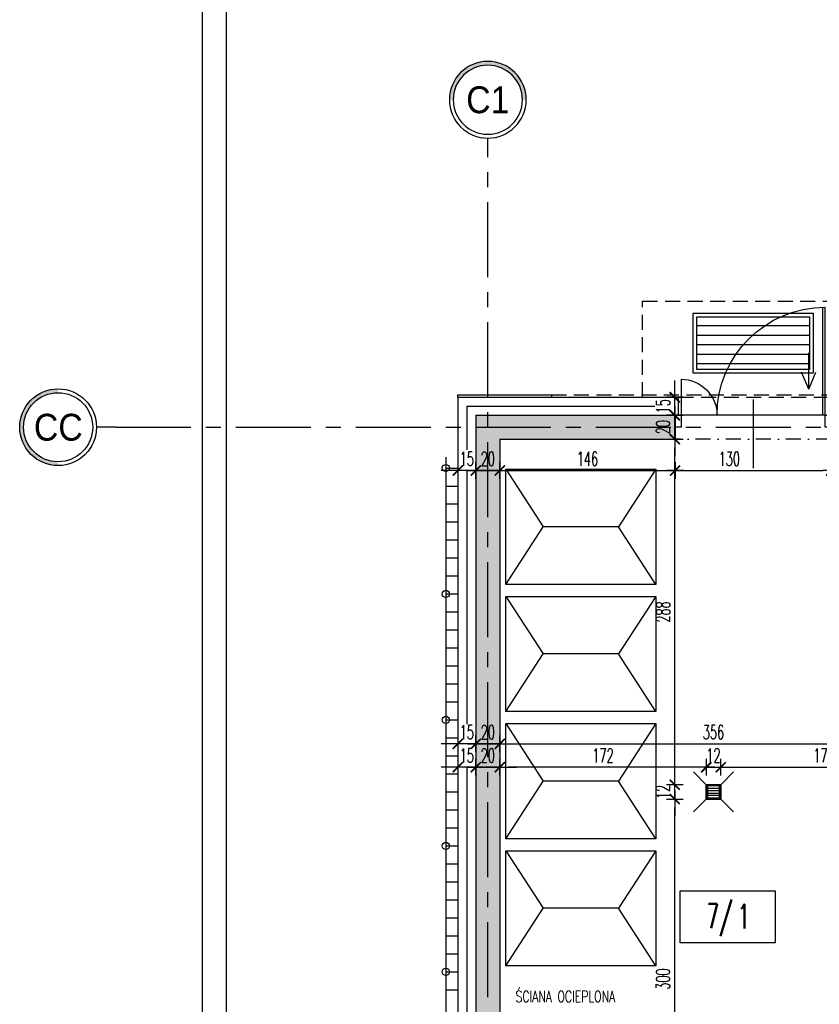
# Model space of a CAD drawing. Extents: x 41755 to 123924, y -112333 to 86187.
# Tile 53 of 256: x 99527 to 100193, y -65816 to -64995. Entities that reach past the tile are written whole.
import ezdxf
from ezdxf.enums import TextEntityAlignment as Align

# ---------------------------------------------------------------- set-up
doc = ezdxf.new("R2010")
doc.units = 0
doc.header["$LTSCALE"] = 50
for name, pattern in [('CENTER', [2, 1.25, -0.25, 0.25, -0.25]), ('DASHDOT', [1, 0.5, -0.25, 0, -0.25]), ('DASHED', [0.75, 0.5, -0.25]), ('DASHED2', [0.375, 0.25, -0.125])]:
    doc.linetypes.add(name, pattern=pattern)
doc.layers.get('0').update_dxf_attribs({"color": 101, "linetype": 'CONTINUOUS'})
doc.layers.add('0-pomoc', color=21, linetype='CONTINUOUS', plot=False)
for name, color, linetype in [('Drz---drzwi', 5, 'CONTINUOUS'), ('Fas-metal-widok', 8, 'CONTINUOUS'), ('Ins-kan', 54, 'CONTINUOUS'), ('Ins-went', 141, 'CONTINUOUS'), ('Opis-pom', 6, 'CONTINUOUS'), ('Opis_pom_ramka', 6, 'CONTINUOUS'), ('Os-osie glowne', 1, 'CENTER'), ('Os-osie-opis', 16, 'CONTINUOUS'), ('Pzt-chodniki', 8, 'CONTINUOUS'), ('Sc-beton', 7, 'CONTINUOUS'), ('Sc-beton-hatch', 86, 'CONTINUOUS'), ('Sc-izolacja term-styropian', 151, 'STYROPIAN-KA'), ('Sc-nadproza kon', 5, 'DASHED2'), ('Sch-opis', 51, 'CONTINUOUS'), ('W-idok nad', 5, 'DASHED2'), ('W-otwor-strop', 1, 'CONTINUOUS'), ('Wym-wew', 8, 'CONTINUOUS'), ('Wyp-meble', 155, 'CONTINUOUS')]:
    doc.layers.add(name, color=color, linetype=linetype)
doc.styles.add('dwg_opis duży', font='ARIAL.TTF', dxfattribs={"width": 0.9})
doc.styles.add('KA wymiar', font='romans.shx', dxfattribs={"width": 0.6})
doc.styles.add('ROMANS', font='romans', dxfattribs={"width": 0.85})
doc.linetypes.add('BATTING', pattern='A,0.0001,-0.1,[134,ltypeshp.shx,S=0.1,R=0,X=-0.1,Y=0],-0.2,[134,ltypeshp.shx,S=0.1,R=180,X=0.1,Y=0],-0.1', length=0.4001)
doc.linetypes.add('STYROPIAN-KA', pattern='A,0.0001,-0.1,[135,ltypeshp.shx,S=0.1,R=0,X=-0.1,Y=0],0,[135,ltypeshp.shx,S=0.1,R=180,X=0.1,Y=0],-0.1', length=0.2001)
doc.dimstyles.new('KA wymiar', dxfattribs={"dimscale": 50, "dimtxt": 0.23, "dimasz": 0.14, "dimexe": 0, "dimexo": 0, "dimgap": 0.08, "dimtad": 1, "dimdec": 1, "dimrnd": 0.5, "dimzin": 9, "dimdsep": 46, "dimtxsty": 'KA wymiar', "dimblk1": 'UKOS', "dimblk2": 'UKOS', "dimsah": 1, "dimcen": 0.2, "dimse1": 1, "dimse2": 1, "dimclrd": 256, "dimclre": 256, "dimclrt": 2, "dimadec": 0, "dimazin": 0, "dimtfac": 1, "dimtdec": 1, "dimtix": 1, "dimtmove": 2, "dimatfit": 3, "dimldrblk": 'DOT', "dimfxl": 0, "dimtolj": 1, "dimtzin": 9, "dimarcsym": 0})

# ---------------------------------------------------------------- blocks, each defined once
blk = doc.blocks.new('_dhgfkgh')
at = {"ltscale": 7}
for p, q in [((-23, -65), (34, -65)), ((-10, -123), (-99.98, -123)), ((-10, -125), (-100, -125))]:
    blk.add_line(p, q, dxfattribs=at)
for points in [[(0, -5), (0, 0), (-10, 0), (-10, -5)], [(0, -130), (0, -125), (-10, -125), (-10, -130)]]:
    blk.add_lwpolyline(points, close=True, dxfattribs=at)
for points in [[(-40, -5), (-10, -5)], [(-10, -125), (-10, -5)]]:
    blk.add_lwpolyline(points, dxfattribs=at)
for centre, radius, start, end in [((-10, -5), 30, 180, 270), ((-10, -125), 90, 90, 180)]:
    blk.add_arc(centre, radius, start, end)
blk = doc.blocks.new('_opis_osi')
blk.add_hatch(color=256).paths.add_polyline_path([(32, -32), (28.8, -32, -1), (-28.8, -32), (-32, -32, 1)])
for radius in [32, 28.8]:
    blk.add_circle((0, -32), radius)
at = {"style": 'dwg_opis duży', "width": 0.9}
blk.add_attdef('AXNAMEV', text='', height=22.4, rotation=90, dxfattribs=at).set_placement((0, -32), align=Align.MIDDLE_CENTER)
blk = doc.blocks.new('_opis_osi_liczbowy')
blk.add_hatch(color=256).paths.add_polyline_path([(32, 32), (32, 28.8, -1), (32, -28.8), (32, -32, 1)])
for radius in [32, 28.8]:
    blk.add_circle((32, 0), radius)
at = {"style": 'dwg_opis duży', "width": 0.9}
blk.add_attdef('AXNAMEH', text='', height=22.4, rotation=90, dxfattribs=at).set_placement((32, 0), align=Align.MIDDLE_CENTER)
blk = doc.blocks.new('_STRZAŁKA_WENT')
for q in [(-6.02, -14.01), (0, -30.24), (6.02, -14.01)]:
    blk.add_line((0, 0), q)
blk = doc.blocks.new('_ODWODNIENIE_KRATKA')
for p, q in [((-12, 0), (-22.61, 10.61)), ((0, 0), (10.61, 10.61)), ((-11, -2.99), (-1, -2.99)), ((-1, -4.99), (-11, -4.99)), ((-11, -6.99), (-1, -6.99)), ((-22.61, -22.6), (-12, -11.99)), ((-1, -8.99), (-11, -8.99)), ((10.61, -22.6), (0, -11.99))]:
    blk.add_line(p, q)
for points in [[(0, -11.99), (0, 0), (-12, 0), (-12, -11.99)], [(-1, -10.99), (-1, -1), (-11, -1), (-11, -10.99)]]:
    blk.add_lwpolyline(points, close=True)
blk = doc.blocks.new('_wycieraczka')
at = {"linetype": 'Continuous', "ltscale": 5}
h = blk.add_hatch(dxfattribs=at)
h.set_pattern_fill('LINE', color=256, scale=2.5, angle=90, style=0)
h.set_pattern_definition([(90, (92070.9664, 493194.282), (-7.9375, 5e-16), [])])
h.paths.add_polyline_path([(3, -97), (47, -97), (47, -3), (3, -3)])
for points in [[(0, -100), (0, 0), (50, 0), (50, -100)], [(3, -97), (3, -3), (47, -3), (47, -97)]]:
    blk.add_lwpolyline(points, close=True, dxfattribs=at)
blk = doc.blocks.new('UKOS')
at = {"color": 8}
blk.add_line((1, 0), (-1, 0), dxfattribs=at)
at = {"color": 1}
blk.add_line((0, 1), (0, -1), dxfattribs=at)
at = {"color": 1, "const_width": 0.2}
blk.add_lwpolyline([(0.6, 0.6), (-0.6, -0.6)], dxfattribs=at)
blk = doc.blocks.new('*D2161')
at = {"layer": 'Wym-wew', "lineweight": -2}
blk.add_line((100072.7, -65938.03), (100072.7, -65652.03), dxfattribs=at)
at = {"layer": 'Wym-wew', "lineweight": -2, "xscale": 7.000000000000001, "yscale": 7.000000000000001, "zscale": 7.000000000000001}
for p, rotation in [((100072.7, -65645.03), 90), ((100072.7, -65945.03), 270)]:
    blk.add_blockref('UKOS', p, dxfattribs=dict(at, rotation=rotation))
at = {"layer": 'Wym-wew', "color": 2, "insert": (100062.95, -65795.03), "char_height": 11.5, "attachment_point": 5, "rotation": 90, "style": 'KA wymiar'}
blk.add_mtext('\\A1;300', dxfattribs=at)
blk = doc.blocks.new('_Dot')
at = {"layer": '0-pomoc', "color": 0, "lineweight": -2}
blk.add_line((-0.5, 0), (-1, 0), dxfattribs=at)
at = {"layer": '0-pomoc', "color": 0, "const_width": 0.5}
blk.add_lwpolyline([(-0.25, 0, 1), (0.25, 0, 1)], format="xyb", close=True, dxfattribs=at)
blk = doc.blocks.new('*D2162')
at = {"layer": 'Wym-wew', "lineweight": -2}
for p, q in [((100072.7, -65626.04), (100072.7, -65619.04)), ((100072.7, -65645.03), (100072.7, -65633.04)), ((100072.7, -65652.03), (100072.7, -65659.03))]:
    blk.add_line(p, q, dxfattribs=at)
at = {"layer": 'Wym-wew', "lineweight": -2, "xscale": 7.000000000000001, "yscale": 7.000000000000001, "zscale": 7.000000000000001}
for p, rotation in [((100072.7, -65633.04), 270), ((100072.7, -65645.03), 90)]:
    blk.add_blockref('UKOS', p, dxfattribs=dict(at, rotation=rotation))
at = {"layer": 'Wym-wew', "color": 2, "insert": (100062.95, -65639.04), "char_height": 11.5, "attachment_point": 5, "rotation": 90, "style": 'KA wymiar'}
blk.add_mtext('\\A1;12', dxfattribs=at)
blk = doc.blocks.new('*D2163')
at = {"layer": 'Wym-wew', "lineweight": -2}
blk.add_line((100072.7, -65626.04), (100072.7, -65352.03), dxfattribs=at)
at = {"layer": 'Wym-wew', "lineweight": -2, "xscale": 7.000000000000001, "yscale": 7.000000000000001, "zscale": 7.000000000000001}
for p, rotation in [((100072.7, -65345.03), 90), ((100072.7, -65633.04), 270)]:
    blk.add_blockref('UKOS', p, dxfattribs=dict(at, rotation=rotation))
at = {"layer": 'Wym-wew', "color": 2, "insert": (100062.95, -65489.04), "char_height": 11.5, "attachment_point": 5, "rotation": 90, "style": 'KA wymiar'}
blk.add_mtext('\\A1;288', dxfattribs=at)
blk = doc.blocks.new('*D2164')
at = {"layer": 'Wym-wew', "lineweight": -2}
for p, q in [((100072.7, -65318.03), (100072.7, -65311.03)), ((100072.7, -65345.03), (100072.7, -65325.03)), ((100072.7, -65352.03), (100072.7, -65359.03))]:
    blk.add_line(p, q, dxfattribs=at)
at = {"layer": 'Wym-wew', "lineweight": -2, "xscale": 7.000000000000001, "yscale": 7.000000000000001, "zscale": 7.000000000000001}
for p, rotation in [((100072.7, -65325.03), 270), ((100072.7, -65345.03), 90)]:
    blk.add_blockref('UKOS', p, dxfattribs=dict(at, rotation=rotation))
at = {"layer": 'Wym-wew', "color": 2, "insert": (100062.95, -65335.03), "char_height": 11.5, "attachment_point": 5, "rotation": 90, "style": 'KA wymiar'}
blk.add_mtext('\\A1;20', dxfattribs=at)
blk = doc.blocks.new('*D2165')
at = {"layer": 'Wym-wew', "lineweight": -2}
for p, q in [((100072.7, -65303.03), (100072.7, -65296.03)), ((100072.7, -65325.03), (100072.7, -65310.03)), ((100072.7, -65332.03), (100072.7, -65339.03))]:
    blk.add_line(p, q, dxfattribs=at)
at = {"layer": 'Wym-wew', "lineweight": -2, "xscale": 7.000000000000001, "yscale": 7.000000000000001, "zscale": 7.000000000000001}
for p, rotation in [((100072.7, -65310.03), 270), ((100072.7, -65325.03), 90)]:
    blk.add_blockref('UKOS', p, dxfattribs=dict(at, rotation=rotation))
at = {"layer": 'Wym-wew', "color": 2, "insert": (100062.95, -65317.53), "char_height": 11.5, "attachment_point": 5, "rotation": 90, "style": 'KA wymiar'}
blk.add_mtext('\\A1;15', dxfattribs=at)
blk = doc.blocks.new('*D2172')
at = {"layer": 'Wym-wew', "lineweight": -2}
blk.add_line((99933.97, -65371.13), (100065.97, -65371.13), dxfattribs=at)
at = {"layer": 'Wym-wew', "lineweight": -2, "xscale": 7.000000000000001, "yscale": 7.000000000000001, "zscale": 7.000000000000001, "rotation": 180}
blk.add_blockref('UKOS', (99926.97, -65371.13), dxfattribs=at)
at = {"layer": 'Wym-wew', "lineweight": -2, "xscale": 7.000000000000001, "yscale": 7.000000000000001, "zscale": 7.000000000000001}
blk.add_blockref('UKOS', (100072.97, -65371.13), dxfattribs=at)
at = {"layer": 'Wym-wew', "color": 2, "insert": (99999.97, -65361.38), "char_height": 11.5, "attachment_point": 5, "style": 'KA wymiar'}
blk.add_mtext('\\A1;146', dxfattribs=at)
blk = doc.blocks.new('*D2173')
at = {"layer": 'Wym-wew', "lineweight": -2}
blk.add_line((100079.97, -65371.13), (100195.97, -65371.13), dxfattribs=at)
at = {"layer": 'Wym-wew', "lineweight": -2, "xscale": 7.000000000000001, "yscale": 7.000000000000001, "zscale": 7.000000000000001, "rotation": 180}
blk.add_blockref('UKOS', (100072.97, -65371.13), dxfattribs=at)
at = {"layer": 'Wym-wew', "lineweight": -2, "xscale": 7.000000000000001, "yscale": 7.000000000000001, "zscale": 7.000000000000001}
blk.add_blockref('UKOS', (100202.97, -65371.13), dxfattribs=at)
at = {"layer": 'Wym-wew', "color": 2, "insert": (100118.22, -65361.38), "char_height": 11.5, "attachment_point": 5, "style": 'KA wymiar'}
blk.add_mtext('\\A1;130', dxfattribs=at)
blk = doc.blocks.new('*D2185')
at = {"layer": 'Wym-wew', "lineweight": -2}
for p, q in [((100091.97, -65618.46), (100084.97, -65618.46)), ((100098.97, -65618.46), (100110.97, -65618.46)), ((100117.97, -65618.46), (100124.97, -65618.46))]:
    blk.add_line(p, q, dxfattribs=at)
at = {"layer": 'Wym-wew', "lineweight": -2, "xscale": 7.000000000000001, "yscale": 7.000000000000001, "zscale": 7.000000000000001}
blk.add_blockref('UKOS', (100098.97, -65618.46), dxfattribs=at)
at = {"layer": 'Wym-wew', "lineweight": -2, "xscale": 7.000000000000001, "yscale": 7.000000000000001, "zscale": 7.000000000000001, "rotation": 180}
blk.add_blockref('UKOS', (100110.97, -65618.46), dxfattribs=at)
at = {"layer": 'Wym-wew', "color": 2, "insert": (100104.97, -65608.71), "char_height": 11.5, "attachment_point": 5, "style": 'KA wymiar'}
blk.add_mtext('\\A1;12', dxfattribs=at)
blk = doc.blocks.new('*D2186')
at = {"layer": 'Wym-wew', "lineweight": -2}
blk.add_line((100117.97, -65618.46), (100275.97, -65618.46), dxfattribs=at)
at = {"layer": 'Wym-wew', "lineweight": -2, "xscale": 7.000000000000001, "yscale": 7.000000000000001, "zscale": 7.000000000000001, "rotation": 180}
blk.add_blockref('UKOS', (100110.97, -65618.46), dxfattribs=at)
at = {"layer": 'Wym-wew', "lineweight": -2, "xscale": 7.000000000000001, "yscale": 7.000000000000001, "zscale": 7.000000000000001}
blk.add_blockref('UKOS', (100282.97, -65618.46), dxfattribs=at)
at = {"layer": 'Wym-wew', "color": 2, "insert": (100196.97, -65608.71), "char_height": 11.5, "attachment_point": 5, "style": 'KA wymiar'}
blk.add_mtext('\\A1;172', dxfattribs=at)
blk = doc.blocks.new('*D2187')
at = {"layer": 'Wym-wew', "lineweight": -2}
blk.add_line((100091.97, -65618.46), (99933.97, -65618.46), dxfattribs=at)
at = {"layer": 'Wym-wew', "lineweight": -2, "xscale": 7.000000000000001, "yscale": 7.000000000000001, "zscale": 7.000000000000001, "rotation": 180}
blk.add_blockref('UKOS', (99926.97, -65618.46), dxfattribs=at)
at = {"layer": 'Wym-wew', "lineweight": -2, "xscale": 7.000000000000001, "yscale": 7.000000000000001, "zscale": 7.000000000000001}
blk.add_blockref('UKOS', (100098.97, -65618.46), dxfattribs=at)
at = {"layer": 'Wym-wew', "color": 2, "insert": (100012.97, -65608.71), "char_height": 11.5, "attachment_point": 5, "style": 'KA wymiar'}
blk.add_mtext('\\A1;172', dxfattribs=at)
blk = doc.blocks.new('*D2196')
at = {"layer": 'Wym-wew', "lineweight": -2}
blk.add_line((99933.97, -65598.95), (100275.97, -65598.95), dxfattribs=at)
at = {"layer": 'Wym-wew', "lineweight": -2, "xscale": 7.000000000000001, "yscale": 7.000000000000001, "zscale": 7.000000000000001, "rotation": 180}
blk.add_blockref('UKOS', (99926.97, -65598.95), dxfattribs=at)
at = {"layer": 'Wym-wew', "lineweight": -2, "xscale": 7.000000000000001, "yscale": 7.000000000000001, "zscale": 7.000000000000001}
blk.add_blockref('UKOS', (100282.97, -65598.95), dxfattribs=at)
at = {"layer": 'Wym-wew', "color": 2, "insert": (100104.97, -65589.2), "char_height": 11.5, "attachment_point": 5, "style": 'KA wymiar'}
blk.add_mtext('\\A1;356', dxfattribs=at)
blk = doc.blocks.new('*D2203')
at = {"layer": 'Wym-wew', "lineweight": -2}
for p, q in [((99899.97, -65371.13), (99892.97, -65371.13)), ((99926.97, -65371.13), (99906.97, -65371.13)), ((99933.97, -65371.13), (99940.97, -65371.13))]:
    blk.add_line(p, q, dxfattribs=at)
at = {"layer": 'Wym-wew', "lineweight": -2, "xscale": 7.000000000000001, "yscale": 7.000000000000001, "zscale": 7.000000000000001}
blk.add_blockref('UKOS', (99906.97, -65371.13), dxfattribs=at)
at = {"layer": 'Wym-wew', "lineweight": -2, "xscale": 7.000000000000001, "yscale": 7.000000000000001, "zscale": 7.000000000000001, "rotation": 180}
blk.add_blockref('UKOS', (99926.97, -65371.13), dxfattribs=at)
at = {"layer": 'Wym-wew', "color": 2, "insert": (99916.97, -65361.38), "char_height": 11.5, "attachment_point": 5, "style": 'KA wymiar'}
blk.add_mtext('\\A1;20', dxfattribs=at)
blk = doc.blocks.new('*D2204')
at = {"layer": 'Wym-wew', "lineweight": -2}
for p, q in [((99884.97, -65371.13), (99877.97, -65371.13)), ((99906.97, -65371.13), (99891.97, -65371.13)), ((99913.97, -65371.13), (99920.97, -65371.13))]:
    blk.add_line(p, q, dxfattribs=at)
at = {"layer": 'Wym-wew', "lineweight": -2, "xscale": 7.000000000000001, "yscale": 7.000000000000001, "zscale": 7.000000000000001}
blk.add_blockref('UKOS', (99891.97, -65371.13), dxfattribs=at)
at = {"layer": 'Wym-wew', "lineweight": -2, "xscale": 7.000000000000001, "yscale": 7.000000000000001, "zscale": 7.000000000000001, "rotation": 180}
blk.add_blockref('UKOS', (99906.97, -65371.13), dxfattribs=at)
at = {"layer": 'Wym-wew', "color": 2, "insert": (99899.47, -65361.38), "char_height": 11.5, "attachment_point": 5, "style": 'KA wymiar'}
blk.add_mtext('\\A1;15', dxfattribs=at)
blk = doc.blocks.new('*D2205')
at = {"layer": 'Wym-wew', "lineweight": -2}
for p, q in [((99899.97, -65598.95), (99892.97, -65598.95)), ((99926.97, -65598.95), (99906.97, -65598.95)), ((99933.97, -65598.95), (99940.97, -65598.95))]:
    blk.add_line(p, q, dxfattribs=at)
at = {"layer": 'Wym-wew', "lineweight": -2, "xscale": 7.000000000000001, "yscale": 7.000000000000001, "zscale": 7.000000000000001}
blk.add_blockref('UKOS', (99906.97, -65598.95), dxfattribs=at)
at = {"layer": 'Wym-wew', "lineweight": -2, "xscale": 7.000000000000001, "yscale": 7.000000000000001, "zscale": 7.000000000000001, "rotation": 180}
blk.add_blockref('UKOS', (99926.97, -65598.95), dxfattribs=at)
at = {"layer": 'Wym-wew', "color": 2, "insert": (99916.97, -65589.2), "char_height": 11.5, "attachment_point": 5, "style": 'KA wymiar'}
blk.add_mtext('\\A1;20', dxfattribs=at)
blk = doc.blocks.new('*D2206')
at = {"layer": 'Wym-wew', "lineweight": -2}
for p, q in [((99884.97, -65598.95), (99877.97, -65598.95)), ((99906.97, -65598.95), (99891.97, -65598.95)), ((99913.97, -65598.95), (99920.97, -65598.95))]:
    blk.add_line(p, q, dxfattribs=at)
at = {"layer": 'Wym-wew', "lineweight": -2, "xscale": 7.000000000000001, "yscale": 7.000000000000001, "zscale": 7.000000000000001}
blk.add_blockref('UKOS', (99891.97, -65598.95), dxfattribs=at)
at = {"layer": 'Wym-wew', "lineweight": -2, "xscale": 7.000000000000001, "yscale": 7.000000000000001, "zscale": 7.000000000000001, "rotation": 180}
blk.add_blockref('UKOS', (99906.97, -65598.95), dxfattribs=at)
at = {"layer": 'Wym-wew', "color": 2, "insert": (99899.47, -65589.2), "char_height": 11.5, "attachment_point": 5, "style": 'KA wymiar'}
blk.add_mtext('\\A1;15', dxfattribs=at)
blk = doc.blocks.new('*D2207')
at = {"layer": 'Wym-wew', "lineweight": -2}
for p, q in [((99899.97, -65618.46), (99892.97, -65618.46)), ((99926.97, -65618.46), (99906.97, -65618.46)), ((99933.97, -65618.46), (99940.97, -65618.46))]:
    blk.add_line(p, q, dxfattribs=at)
at = {"layer": 'Wym-wew', "lineweight": -2, "xscale": 7.000000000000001, "yscale": 7.000000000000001, "zscale": 7.000000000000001}
blk.add_blockref('UKOS', (99906.97, -65618.46), dxfattribs=at)
at = {"layer": 'Wym-wew', "lineweight": -2, "xscale": 7.000000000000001, "yscale": 7.000000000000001, "zscale": 7.000000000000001, "rotation": 180}
blk.add_blockref('UKOS', (99926.97, -65618.46), dxfattribs=at)
at = {"layer": 'Wym-wew', "color": 2, "insert": (99916.97, -65608.71), "char_height": 11.5, "attachment_point": 5, "style": 'KA wymiar'}
blk.add_mtext('\\A1;20', dxfattribs=at)
blk = doc.blocks.new('*D2208')
at = {"layer": 'Wym-wew', "lineweight": -2}
for p, q in [((99884.97, -65618.46), (99877.97, -65618.46)), ((99906.97, -65618.46), (99891.97, -65618.46)), ((99913.97, -65618.46), (99920.97, -65618.46))]:
    blk.add_line(p, q, dxfattribs=at)
at = {"layer": 'Wym-wew', "lineweight": -2, "xscale": 7.000000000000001, "yscale": 7.000000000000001, "zscale": 7.000000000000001}
blk.add_blockref('UKOS', (99891.97, -65618.46), dxfattribs=at)
at = {"layer": 'Wym-wew', "lineweight": -2, "xscale": 7.000000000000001, "yscale": 7.000000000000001, "zscale": 7.000000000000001, "rotation": 180}
blk.add_blockref('UKOS', (99906.97, -65618.46), dxfattribs=at)
at = {"layer": 'Wym-wew', "color": 2, "insert": (99899.47, -65608.71), "char_height": 11.5, "attachment_point": 5, "style": 'KA wymiar'}
blk.add_mtext('\\A1;15', dxfattribs=at)
blk = doc.blocks.new('_opis_pom_metka')
at = {"layer": 'Opis_pom_ramka'}
blk.add_lwpolyline([(-33.13, 0), (32.87, 0), (32.87, -36), (-33.13, -36)], close=True, dxfattribs=at)
at = {"style": 'KA wymiar', "width": 0.6}
blk.add_attdef('KO/', text='', height=16.8, dxfattribs=at).set_placement((3.45, -25.87), align=Align.RIGHT)
blk.add_attdef('NR', (3.8, -26.16), '', height=16.8, dxfattribs=at)
blk = doc.blocks.new('_VSKJHKLFJH')
for p, q in [((0, 0), (0, -444)), ((0, -9), (10, -9)), ((0, -24), (10, -24)), ((0, -39), (10, -39)), ((0, -54), (10, -54)), ((0, -69), (10, -69)), ((0, -84), (10, -84)), ((0, -99), (10, -99)), ((0, -114), (10, -114)), ((0, -129), (10, -129)), ((0, -144), (10, -144)), ((0, -159), (10, -159)), ((0, -174), (10, -174)), ((0, -189), (10, -189)), ((0, -204), (10, -204)), ((0, -219), (10, -219)), ((0, -234), (10, -234)), ((0, -249), (10, -249)), ((0, -264), (10, -264)), ((0, -279), (10, -279)), ((0, -294), (10, -294)), ((0, -309), (10, -309)), ((0, -324), (10, -324)), ((0, -339), (10, -339)), ((0, -354), (10, -354)), ((0, -369), (10, -369)), ((0, -384), (10, -384)), ((0, -399), (10, -399)), ((0, -414), (10, -414)), ((0, -420), (0, -864)), ((0, -429), (10, -429)), ((0, -429), (10, -429)), ((0, -444), (10, -444))]:
    blk.add_line(p, q)
for centre in [(0, -9), (0, -114), (0, -219), (0, -324), (0, -429)]:
    blk.add_circle(centre, 3)

msp = doc.modelspace()

# ---------------------------------------------------------------- hatches: boundary and pattern name
at = {"layer": 'Sc-beton-hatch'}
h = msp.add_hatch(dxfattribs=at)
h.set_pattern_fill('ANSI33', color=256, style=0)
h.set_pattern_definition([(45, (48983.4185, 565.478), (-4.49012806, 4.49012806), []), (45, (48987.9087, 565.478), (-4.49012806, 4.49012806), [3.175, -1.5875])])
h.paths.add_polyline_path([(99916.966, -65955.031), (99906.966, -65955.031), (99906.966, -66070.073), (99916.966, -66070.073)])
h.paths.add_polyline_path([(99926.966, -65965.031), (100083.768, -65965.031), (100083.768, -65955.031), (99916.966, -65955.031), (99916.966, -66070.073), (99926.966, -66070.073)])
h.paths.add_polyline_path([(100083.768, -65945.031), (100049.526, -65945.031, -1), (100044.526, -65945.031), (99926.966, -65945.031), (99926.966, -65345.031), (100072.966, -65345.031), (100072.966, -65335.031), (99916.966, -65335.031), (99916.966, -65955.031), (100083.768, -65955.031)])
h.paths.add_polyline_path([(99916.966, -65335.031), (99906.966, -65335.031), (99906.966, -65955.031), (99916.966, -65955.031)])
h.paths.add_polyline_path([(100129.966, -65945.031), (100083.768, -65945.031), (100083.768, -65955.031), (100129.966, -65955.031)])
h.paths.add_polyline_path([(99916.966, -65325.031), (99906.966, -65325.031), (99906.966, -65335.031), (99916.966, -65335.031)])
h.paths.add_polyline_path([(100072.966, -65325.031), (99916.966, -65325.031), (99916.966, -65335.031), (100072.966, -65335.031)])
h.paths.add_polyline_path([(100054.32, -65963.492), (100054.32, -65946.57), (100071.57, -65946.57), (100071.57, -65963.492)], flags=9)
h.paths.add_polyline_path([(100054.32, -65343.492), (100054.32, -65326.57), (100071.57, -65326.57), (100071.57, -65343.492)], flags=9)
h.paths.add_polyline_path([(99908.505, -65352.75), (99925.427, -65352.75), (99925.427, -65370), (99908.505, -65370)], flags=9)
h.paths.add_polyline_path([(99908.505, -65580.573), (99925.427, -65580.573), (99925.427, -65597.823), (99908.505, -65597.823)], flags=9)
h.paths.add_polyline_path([(99908.505, -65600.08), (99925.427, -65600.08), (99925.427, -65617.33), (99908.505, -65617.33)], flags=9)
h.paths.add_polyline_path([(100129.966, -65965.031), (100129.966, -65955.031), (100083.768, -65955.031), (100083.768, -65965.031)])
at = {"layer": 'W-otwor-strop'}
msp.add_hatch(color=256, dxfattribs=at).paths.add_polyline_path([(100098.966, -65633.041), (100098.966, -65645.031), (100099.966, -65634.042), (100110.966, -65633.041)])

# ---------------------------------------------------------------- linework, layer by layer
at = {"layer": 'Fas-metal-widok'}
msp.add_lwpolyline([(99891.966, -65310.031), (99891.966, -65308.031), (99969.966, -65308.031), (99969.966, -65310.031)], dxfattribs=at)
at = {"layer": 'Fas-metal-widok', "linetype": 'DASHED', "ltscale": 0.5}
msp.add_lwpolyline([(99969.966, -65308.031), (101013.966, -65308.031)], dxfattribs=at)
at = {"layer": 'Os-osie glowne'}
for points in [[(99916.966, -66710.031), (99916.966, -65110.031)], [(99606.966, -65335.031), (101291.966, -65335.031)]]:
    msp.add_lwpolyline(points, dxfattribs=at)
at = {"layer": 'Os-osie-opis'}
for points in [[(99916.966, -65110.031), (99916.966, -65094.031)], [(99606.966, -65335.031), (99590.966, -65335.031)]]:
    msp.add_lwpolyline(points, dxfattribs=at)
at = {"layer": 'Pzt-chodniki'}
for points in [[(99678.966, -62258.031), (99678.966, -66665.031)], [(99698.966, -62278.031), (99698.966, -66645.031)]]:
    msp.add_lwpolyline(points, dxfattribs=at)
at = {"layer": 'Sc-beton'}
for points in [[(99906.966, -65325.031), (99906.966, -66495.031)], [(99906.966, -65325.031), (100072.966, -65325.031)], [(100072.966, -65325.031), (100072.966, -65345.031)], [(99926.966, -65345.031), (99926.966, -65945.031)], [(99926.966, -65345.031), (100072.966, -65345.031)]]:
    msp.add_lwpolyline(points, dxfattribs=at)
at = {"layer": 'Sc-izolacja term-styropian', "linetype": 'ByBlock'}
for points in [[(99891.966, -65310.031), (99891.966, -66510.031)], [(99891.966, -65310.031), (100075.966, -65310.031)], [(100075.966, -65325.031), (100075.966, -65310.031)]]:
    msp.add_lwpolyline(points, dxfattribs=at)
at = {"layer": 'Sc-izolacja term-styropian', "linetype": 'BATTING', "ltscale": 0.35}
for points in [[(99899.466, -65317.531), (99899.466, -65354.001)], [(99899.466, -65317.531), (100056.169, -65317.531)], [(99899.466, -65371.125), (99899.466, -65582.558)], [(99899.466, -65618.455), (99899.466, -66259.1)]]:
    msp.add_lwpolyline(points, dxfattribs=at)
at = {"layer": 'Sc-nadproza kon', "linetype": 'DASHDOT', "ltscale": 0.5}
msp.add_lwpolyline([(100202.966, -65345.031), (100072.966, -65345.031)], dxfattribs=at)
at = {"layer": 'W-idok nad'}
for points in [[(100045.966, -65310.031), (100045.966, -65230.031), (100229.966, -65230.031), (100229.966, -65230.031), (100229.966, -65310.031)], [(100075.966, -65310.031), (100199.966, -65310.031)]]:
    msp.add_lwpolyline(points, dxfattribs=at)
at = {"layer": 'W-otwor-strop', "linetype": 'DASHED', "ltscale": 0.5}
msp.add_lwpolyline([(100098.966, -65633.041), (100110.966, -65633.041), (100110.966, -65645.031), (100098.966, -65645.031)], close=True, dxfattribs=at)
msp.add_lwpolyline([(100110.966, -65633.041), (100099.966, -65634.042), (100098.966, -65645.031)], dxfattribs=at)
at = {"layer": 'Wyp-meble'}
for points in [[(100056.966, -65466.031), (99931.966, -65466.031), (99931.966, -65370.031), (100056.966, -65370.031)], [(100056.966, -65572.031), (99931.966, -65572.031), (99931.966, -65476.031), (100056.966, -65476.031)], [(100056.966, -65678.031), (99931.966, -65678.031), (99931.966, -65582.031), (100056.966, -65582.031)], [(100056.966, -65784.031), (99931.966, -65784.031), (99931.966, -65688.031), (100056.966, -65688.031)]]:
    msp.add_lwpolyline(points, close=True, dxfattribs=at)
for points in [[(99931.966, -65370.031), (99963.216, -65418.031)], [(100056.966, -65370.031), (100025.716, -65418.031)], [(99931.966, -65466.031), (99963.216, -65418.031)], [(100025.716, -65418.031), (99963.216, -65418.031)], [(100056.966, -65466.031), (100025.716, -65418.031)], [(99931.966, -65476.031), (99963.216, -65524.031)], [(100056.966, -65476.031), (100025.716, -65524.031)], [(99931.966, -65572.031), (99963.216, -65524.031)], [(100025.716, -65524.031), (99963.216, -65524.031)], [(100056.966, -65572.031), (100025.716, -65524.031)], [(99931.966, -65582.031), (99963.216, -65630.031)], [(100056.966, -65582.031), (100025.716, -65630.031)], [(99931.966, -65678.031), (99963.216, -65630.031)], [(100025.716, -65630.031), (99963.216, -65630.031)], [(100056.966, -65678.031), (100025.716, -65630.031)], [(99931.966, -65688.031), (99963.216, -65736.031)], [(100056.966, -65688.031), (100025.716, -65736.031)], [(99931.966, -65784.031), (99963.216, -65736.031)], [(100025.716, -65736.031), (99963.216, -65736.031)], [(100056.966, -65784.031), (100025.716, -65736.031)]]:
    msp.add_lwpolyline(points, dxfattribs=at)

# ---------------------------------------------------------------- block references
at = {"layer": 'Drz---drzwi', "xscale": -1, "rotation": 89.99999999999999}
msp.add_blockref('_dhgfkgh', (100072.966, -65335.031), dxfattribs=at)
at = {"layer": 'Fas-metal-widok'}
msp.add_blockref('_VSKJHKLFJH', (99881.966, -65360.031), dxfattribs=at)
at = {"layer": 'Ins-kan', "rotation": 180}
msp.add_blockref('_ODWODNIENIE_KRATKA', (100098.966, -65645.031), dxfattribs=at)
at = {"layer": 'Ins-went', "rotation": 180}
msp.add_blockref('_STRZAŁKA_WENT', (100184.277, -65303.273), dxfattribs=at)
at = {"layer": 'Opis-pom'}
ref = msp.add_blockref('_opis_pom_metka', (100116.896, -65721.548), dxfattribs=dict(at, xscale=1.2, yscale=1.2, zscale=1.2))
ref.add_attrib('KO/', '7/', dxfattribs={"layer": '0', "height": 20.16, "style": 'KA wymiar', "width": 0.6}).set_placement((100121.122, -65752.589), align=Align.RIGHT)
ref.add_attrib('NR', '1', (100125.006, -65752.945), dxfattribs={"layer": '0', "height": 20.16, "style": 'KA wymiar', "width": 0.6})
at = {"layer": 'Os-osie-opis'}
ref = msp.add_blockref('_opis_osi_liczbowy', (99916.966, -65094.031), dxfattribs=dict(at, xscale=-1, rotation=270))
ref.add_attrib('AXNAMEH', 'C1', dxfattribs={"layer": '0', "height": 22.4, "style": 'dwg_opis duży', "width": 0.9}).set_placement((99916.966, -65062.046), align=Align.MIDDLE_CENTER)
ref = msp.add_blockref('_opis_osi', (99590.966, -65335.031), dxfattribs=dict(at, rotation=270))
ref.add_attrib('AXNAMEV', 'CC', dxfattribs={"layer": '0', "height": 22.4, "style": 'dwg_opis duży', "width": 0.9}).set_placement((99559.131, -65335.031), align=Align.MIDDLE_CENTER)
at = {"layer": 'Wyp-meble', "rotation": 89.99999999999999}
msp.add_blockref('_wycieraczka', (100087.966, -65290.031), dxfattribs=at)

# ---------------------------------------------------------------- texts
at = {"layer": 'Sch-opis', "style": 'ROMANS', "width": 0.7}
msp.add_text('ŚCIANA OCIEPLONA', height=9.45, dxfattribs=at).set_placement((99940.098, -65814.32))

# ---------------------------------------------------------------- dimensions: what is measured, and where the dimension line sits
at = {"layer": 'Wym-wew'}
for base, p1, p2, picture, middle in [((100072.695, -65310.031), (100095.906, -65325.031), (100095.906, -65310.031), '*D2165', (100062.945, -65317.531)), ((100072.695, -65325.031), (100095.906, -65345.031), (100095.906, -65325.031), '*D2164', (100062.945, -65335.031)), ((100072.695, -65345.031), (100110.966, -65633.041), (100095.906, -65345.031), '*D2163', (100062.945, -65489.036)), ((100072.695, -65633.041), (100110.966, -65645.031), (100110.966, -65633.041), '*D2162', (100062.945, -65639.036)), ((100072.695, -65645.031), (100305.906, -65945.031), (100110.966, -65645.031), '*D2161', (100062.945, -65795.031))]:
    dim = msp.add_linear_dim(base=base, p1=p1, p2=p2, angle=90, dimstyle='KA wymiar', override={"dimscale": 100, "dimtxt": 0.115, "dimasz": 0.07, "dimgap": 0.04, "dimdec": 2, "dimpost": '\\X', "dimtdec": 2}, dxfattribs=at)
    dim.commit()
    dim.dimension.update_dxf_attribs({"geometry": picture, "text_midpoint": middle})
for base, p1, p2, picture, middle in [((99891.966, -65371.125), (99906.966, -65325.031), (99891.966, -65310.031), '*D2204', (99899.466, -65361.375)), ((99906.966, -65371.125), (99926.966, -65337.794), (99906.966, -65325.031), '*D2203', (99916.966, -65361.375)), ((100072.966, -65371.125), (99926.966, -65337.794), (100072.966, -65337.794), '*D2172', (99999.966, -65361.375)), ((99891.966, -65598.948), (99906.966, -65385.125), (99891.966, -65385.125), '*D2206', (99899.466, -65589.198)), ((99906.966, -65598.948), (99926.966, -65613.87), (99906.966, -65385.125), '*D2205', (99916.966, -65589.198)), ((100282.966, -65598.948), (99926.966, -65613.87), (100282.966, -65613.87), '*D2196', (100104.966, -65589.198)), ((99891.966, -65618.455), (99906.966, -65612.948), (99891.966, -65612.948), '*D2208', (99899.466, -65608.705)), ((99906.966, -65618.455), (99926.966, -65646.385), (99906.966, -65612.948), '*D2207', (99916.966, -65608.705)), ((99926.966, -65618.455), (100098.966, -65634.395), (99926.966, -65646.385), '*D2187', (100012.966, -65608.705)), ((100110.966, -65618.455), (100098.966, -65634.395), (100110.966, -65634.395), '*D2185', (100104.966, -65608.705)), ((100282.966, -65618.455), (100110.966, -65634.395), (100282.966, -65618.455), '*D2186', (100196.966, -65608.705))]:
    dim = msp.add_linear_dim(base=base, p1=p1, p2=p2, dimstyle='KA wymiar', override={"dimscale": 100, "dimtxt": 0.115, "dimasz": 0.07, "dimgap": 0.04, "dimdec": 2, "dimpost": '\\X', "dimtdec": 2}, dxfattribs=at)
    dim.commit()
    dim.dimension.update_dxf_attribs({"geometry": picture, "text_midpoint": middle})
dim = msp.add_linear_dim(base=(100202.966, -65371.125), p1=(100072.966, -65337.794), p2=(100202.966, -65337.794), dimstyle='KA wymiar', override={"dimscale": 100, "dimtxt": 0.115, "dimasz": 0.07, "dimgap": 0.04, "dimdec": 2, "dimpost": '\\X', "dimtdec": 2}, dxfattribs=at)
dim.commit()
dim.dimension.update_dxf_attribs({"geometry": '*D2173', "text_midpoint": (100118.22, -65361.375), "dimtype": 160})

doc.saveas('drawing.dxf')
